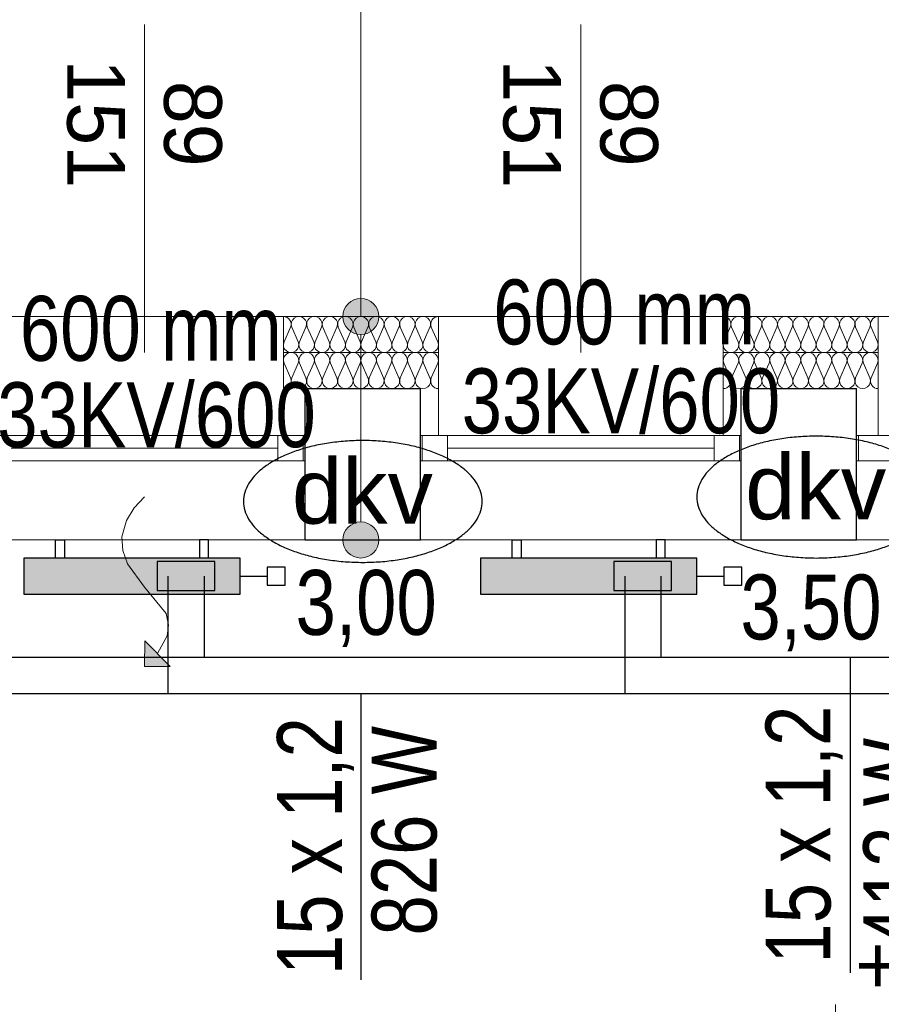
# Model space of a CAD drawing. Extents: x -440864 to -355682, y 13652 to 155872.
# Tile 35 of 179: x -424256 to -421866, y 35384 to 38116. Entities that reach past the tile are written whole.
import ezdxf
from ezdxf.lldxf.tags import DXFTag

# ---------------------------------------------------------------- set-up
doc = ezdxf.new("R2010")
doc.units = 0
doc.header["$MEASUREMENT"] = 0
for name, color, linetype in [('#podkład', 252, 'Continuous'), ('A-Okna', 252, 'Continuous'), ('Arch ocieplenie', 252, 'Continuous'), ('Arch opisy', 252, 'Continuous'), ('Inwent Izolacje', 252, 'Continuous'), ('INWENT RZĘDNE', 252, 'Continuous'), ('IS_Armatura_podłączeniowa_grz._dolnozas.', 7, 'SOLID'), ('IS_Armatura_Therm', 7, 'SOLID'), ('IS_Grafika', 7, 'SOLID'), ('IS_Grzejniki_Plan_rzut', 7, 'SOLID'), ('IS_Opisy_działek_Therm', 7, 'SOLID'), ('IS_Powrót', 5, 'DASH'), ('IS_Text_Armatury_Therm', 7, 'Continuous'), ('IS_Text_Odbiornikow_Therm', 7, 'Continuous'), ('IS_Zasilanie', 1, 'SOLID')]:
    doc.layers.add(name, color=color, linetype=linetype)
for name, color, linetype, lineweight in [('A-Okna_Nr_Pióra__9', 252, 'Continuous', 13), ('Arch ocieplenie_Nr_Pióra__9', 252, 'Continuous', 13), ('Arch opisy_Nr_Pióra__21', 252, 'Continuous', 9), ('Arch wykończenie_Nr_Pióra__3', 252, 'Continuous', 18), ('Inwent Izolacje_Nr_Pióra__2', 252, 'Continuous', 13), ('INWENT RZĘDNE_Nr_Pióra__21', 252, 'Continuous', 9), ('INWENT. OKNA_Nr_Pióra__21', 252, 'Continuous', 9), ('INWENT. OKNA_Nr_Pióra__5', 252, 'Continuous', 13), ('INWENT.ŚCIANY_Nr_Pióra__1', 252, 'Continuous', 25), ('INWENT.ŚCIANY_Nr_Pióra__2', 252, 'Continuous', 13), ('INWENT.ŚCIANY_Nr_Pióra__21', 252, 'Continuous', 9)]:
    doc.layers.add(name, color=color, linetype=linetype, lineweight=lineweight)
doc.styles.add('GENERATED_STYLE_2', font='txt')
doc.styles.add('GENERATED_STYLE_5', font='txt')
doc.styles.get("Standard").update_dxf_attribs({"font": 'arial.ttf', "width": 0.8, "bigfont": 'BIGFONT.SHX'})
tags = doc.linetypes.add('DASH', pattern=[15, 10, -5]).pattern_tags.tags
tags[6:7] = [DXFTag(74, 4), DXFTag(75, 0), DXFTag(340, '0'), DXFTag(46, 0.0), DXFTag(50, 0.0), DXFTag(44, 0.0), DXFTag(45, 0.0)]
tags[4:5] = [DXFTag(74, 4), DXFTag(75, 0), DXFTag(340, '0'), DXFTag(46, 0.0), DXFTag(50, 0.0), DXFTag(44, 0.0), DXFTag(45, 0.0)]
tags = doc.linetypes.add('SOLID', pattern=[10, 10, 0]).pattern_tags.tags
tags[6:7] = [DXFTag(74, 4), DXFTag(75, 0), DXFTag(340, '0'), DXFTag(46, 0.0), DXFTag(50, 0.0), DXFTag(44, 0.0), DXFTag(45, 0.0)]
tags[4:5] = [DXFTag(74, 4), DXFTag(75, 0), DXFTag(340, '0'), DXFTag(46, 0.0), DXFTag(50, 0.0), DXFTag(44, 0.0), DXFTag(45, 0.0)]

# ---------------------------------------------------------------- blocks, each defined once
blk = doc.blocks.new('Izolacja cieplna 14_26', base_point=(-423094.9, 37292.6))
at = {"layer": 'Arch ocieplenie_Nr_Pióra__9', "linetype": 'Continuous'}
for p, q in [((-423505.3, 37262.8), (-423523.1, 37222.4)), ((-423483.8, 37222.4), (-423501.6, 37262.8)), ((-423462.3, 37262.8), (-423480.1, 37222.4)), ((-423440.8, 37222.4), (-423458.6, 37262.8)), ((-423419.3, 37262.8), (-423437.1, 37222.4)), ((-423397.8, 37222.4), (-423415.6, 37262.8)), ((-423376.3, 37262.8), (-423394.1, 37222.4)), ((-423354.8, 37222.4), (-423372.6, 37262.8)), ((-423333.3, 37262.8), (-423351.1, 37222.4)), ((-423311.8, 37222.4), (-423329.6, 37262.8)), ((-423290.3, 37262.8), (-423308.1, 37222.4)), ((-423268.8, 37222.4), (-423286.6, 37262.8)), ((-423247.3, 37262.8), (-423265.1, 37222.4)), ((-423225.8, 37222.4), (-423243.6, 37262.8)), ((-423204.3, 37262.8), (-423222.1, 37222.4)), ((-423182.8, 37222.4), (-423200.6, 37262.8)), ((-423161.3, 37262.8), (-423179.1, 37222.4)), ((-423139.8, 37222.4), (-423157.6, 37262.8)), ((-423118.3, 37262.8), (-423136.1, 37222.4)), ((-423096.8, 37222.4), (-423114.6, 37262.8))]:
    blk.add_line(p, q, dxfattribs=at)
for centre, start_param, end_param in [((-423524.9, 37271.3), 2.7288, 4.712389), ((-423481.9, 37271.3), 2.7288, 6.695979), ((-423438.9, 37271.3), 2.7288, 6.695979), ((-423395.9, 37271.3), 2.7288, 6.695979), ((-423352.9, 37271.3), 2.7288, 6.695979), ((-423309.9, 37271.3), 2.7288, 6.695979), ((-423266.9, 37271.3), 2.7288, 6.695979), ((-423223.9, 37271.3), 2.7288, 6.695979), ((-423180.9, 37271.3), 2.7288, 6.695979), ((-423137.9, 37271.3), 2.7288, 6.695979), ((-423094.9, 37271.3), 4.712389, 6.695979), ((-423503.4, 37213.9), 5.870392, 9.837571), ((-423460.4, 37213.9), 5.870392, 9.837571), ((-423417.4, 37213.9), 5.870392, 9.837571), ((-423374.4, 37213.9), 5.870392, 9.837571), ((-423331.4, 37213.9), 5.870392, 9.837571), ((-423288.4, 37213.9), 5.870392, 9.837571), ((-423245.4, 37213.9), 5.870392, 9.837571), ((-423202.4, 37213.9), 5.870392, 9.837571), ((-423159.4, 37213.9), 5.870392, 9.837571), ((-423116.4, 37213.9), 5.870392, 9.837571)]:
    blk.add_ellipse(centre, major_axis=(-21.5, 0), ratio=0.9892, start_param=start_param, end_param=end_param, dxfattribs=at)
blk = doc.blocks.new('Izolacja cieplna 14_27', base_point=(-421874.9, 37292.6))
at = {"layer": 'Arch ocieplenie_Nr_Pióra__9', "linetype": 'Continuous'}
for p, q in [((-422285.3, 37262.8), (-422303.1, 37222.4)), ((-422263.8, 37222.4), (-422281.6, 37262.8)), ((-422242.3, 37262.8), (-422260.1, 37222.4)), ((-422220.8, 37222.4), (-422238.6, 37262.8)), ((-422199.3, 37262.8), (-422217.1, 37222.4)), ((-422177.8, 37222.4), (-422195.6, 37262.8)), ((-422156.3, 37262.8), (-422174.1, 37222.4)), ((-422134.8, 37222.4), (-422152.6, 37262.8)), ((-422113.3, 37262.8), (-422131.1, 37222.4)), ((-422091.8, 37222.4), (-422109.6, 37262.8)), ((-422070.3, 37262.8), (-422088.1, 37222.4)), ((-422048.8, 37222.4), (-422066.6, 37262.8)), ((-422027.3, 37262.8), (-422045.1, 37222.4)), ((-422005.8, 37222.4), (-422023.6, 37262.8)), ((-421984.3, 37262.8), (-422002.1, 37222.4)), ((-421962.8, 37222.4), (-421980.6, 37262.8)), ((-421941.3, 37262.8), (-421959.1, 37222.4)), ((-421919.8, 37222.4), (-421937.6, 37262.8)), ((-421898.3, 37262.8), (-421916.1, 37222.4)), ((-421876.8, 37222.4), (-421894.6, 37262.8))]:
    blk.add_line(p, q, dxfattribs=at)
for centre, start_param, end_param in [((-422304.9, 37271.3), 2.7288, 4.712389), ((-422261.9, 37271.3), 2.7288, 6.695979), ((-422218.9, 37271.3), 2.7288, 6.695979), ((-422175.9, 37271.3), 2.7288, 6.695979), ((-422132.9, 37271.3), 2.7288, 6.695979), ((-422089.9, 37271.3), 2.7288, 6.695979), ((-422046.9, 37271.3), 2.7288, 6.695979), ((-422003.9, 37271.3), 2.7288, 6.695979), ((-421960.9, 37271.3), 2.7288, 6.695979), ((-421917.9, 37271.3), 2.7288, 6.695979), ((-421874.9, 37271.3), 4.712389, 6.695979), ((-422283.4, 37213.9), 5.870392, 9.837571), ((-422240.4, 37213.9), 5.870392, 9.837571), ((-422197.4, 37213.9), 5.870392, 9.837571), ((-422154.4, 37213.9), 5.870392, 9.837571), ((-422111.4, 37213.9), 5.870392, 9.837571), ((-422068.4, 37213.9), 5.870392, 9.837571), ((-422025.4, 37213.9), 5.870392, 9.837571), ((-421982.4, 37213.9), 5.870392, 9.837571), ((-421939.4, 37213.9), 5.870392, 9.837571), ((-421896.4, 37213.9), 5.870392, 9.837571)]:
    blk.add_ellipse(centre, major_axis=(-21.5, 0), ratio=0.9892, start_param=start_param, end_param=end_param, dxfattribs=at)
blk = doc.blocks.new('Izolacja cieplna 14_278', base_point=(-423524.9, 37092.6))
at = {"layer": 'Inwent Izolacje_Nr_Pióra__2', "linetype": 'Continuous'}
for p, q in [((-423523.1, 37162.8), (-423505.3, 37122.4)), ((-423501.6, 37122.4), (-423483.8, 37162.8)), ((-423480.1, 37162.8), (-423462.3, 37122.4)), ((-423458.6, 37122.4), (-423440.8, 37162.8)), ((-423437.1, 37162.8), (-423419.3, 37122.4)), ((-423415.6, 37122.4), (-423397.8, 37162.8)), ((-423394.1, 37162.8), (-423376.3, 37122.4)), ((-423372.6, 37122.4), (-423354.8, 37162.8)), ((-423351.1, 37162.8), (-423333.3, 37122.4)), ((-423329.6, 37122.4), (-423311.8, 37162.8)), ((-423308.1, 37162.8), (-423290.3, 37122.4)), ((-423286.6, 37122.4), (-423268.8, 37162.8)), ((-423265.1, 37162.8), (-423247.3, 37122.4)), ((-423243.6, 37122.4), (-423225.8, 37162.8)), ((-423222.1, 37162.8), (-423204.3, 37122.4)), ((-423200.6, 37122.4), (-423182.8, 37162.8)), ((-423179.1, 37162.8), (-423161.3, 37122.4)), ((-423157.6, 37122.4), (-423139.8, 37162.8)), ((-423136.1, 37162.8), (-423118.3, 37122.4)), ((-423114.6, 37122.4), (-423096.8, 37162.8))]:
    blk.add_line(p, q, dxfattribs=at)
for centre, start_param, end_param in [((-423503.4, 37171.3), 5.870392, 9.837571), ((-423460.4, 37171.3), 5.870392, 9.837571), ((-423417.4, 37171.3), 5.870392, 9.837571), ((-423374.4, 37171.3), 5.870392, 9.837571), ((-423331.4, 37171.3), 5.870392, 9.837571), ((-423288.4, 37171.3), 5.870392, 9.837571), ((-423245.4, 37171.3), 5.870392, 9.837571), ((-423202.4, 37171.3), 5.870392, 9.837571), ((-423159.4, 37171.3), 5.870392, 9.837571), ((-423116.4, 37171.3), 5.870392, 9.837571), ((-423524.9, 37113.9), 4.712389, 6.695979), ((-423481.9, 37113.9), 2.7288, 6.695979), ((-423438.9, 37113.9), 2.7288, 6.695979), ((-423395.9, 37113.9), 2.7288, 6.695979), ((-423352.9, 37113.9), 2.7288, 6.695979), ((-423309.9, 37113.9), 2.7288, 6.695979), ((-423266.9, 37113.9), 2.7288, 6.695979), ((-423223.9, 37113.9), 2.7288, 6.695979), ((-423180.9, 37113.9), 2.7288, 6.695979), ((-423137.9, 37113.9), 2.7288, 6.695979), ((-423094.9, 37113.9), 2.7288, 4.712389)]:
    blk.add_ellipse(centre, major_axis=(21.5, 0), ratio=0.9892, start_param=start_param, end_param=end_param, dxfattribs=at)
blk = doc.blocks.new('Izolacja cieplna 14_279', base_point=(-422304.9, 37092.6))
at = {"layer": 'Inwent Izolacje_Nr_Pióra__2', "linetype": 'Continuous'}
for p, q in [((-422303.1, 37162.8), (-422285.3, 37122.4)), ((-422281.6, 37122.4), (-422263.8, 37162.8)), ((-422260.1, 37162.8), (-422242.3, 37122.4)), ((-422238.6, 37122.4), (-422220.8, 37162.8)), ((-422217.1, 37162.8), (-422199.3, 37122.4)), ((-422195.6, 37122.4), (-422177.8, 37162.8)), ((-422174.1, 37162.8), (-422156.3, 37122.4)), ((-422152.6, 37122.4), (-422134.8, 37162.8)), ((-422131.1, 37162.8), (-422113.3, 37122.4)), ((-422109.6, 37122.4), (-422091.8, 37162.8)), ((-422088.1, 37162.8), (-422070.3, 37122.4)), ((-422066.6, 37122.4), (-422048.8, 37162.8)), ((-422045.1, 37162.8), (-422027.3, 37122.4)), ((-422023.6, 37122.4), (-422005.8, 37162.8)), ((-422002.1, 37162.8), (-421984.3, 37122.4)), ((-421980.6, 37122.4), (-421962.8, 37162.8)), ((-421959.1, 37162.8), (-421941.3, 37122.4)), ((-421937.6, 37122.4), (-421919.8, 37162.8)), ((-421916.1, 37162.8), (-421898.3, 37122.4)), ((-421894.6, 37122.4), (-421876.8, 37162.8))]:
    blk.add_line(p, q, dxfattribs=at)
for centre, start_param, end_param in [((-422283.4, 37171.3), 5.870392, 9.837571), ((-422240.4, 37171.3), 5.870392, 9.837571), ((-422197.4, 37171.3), 5.870392, 9.837571), ((-422154.4, 37171.3), 5.870392, 9.837571), ((-422111.4, 37171.3), 5.870392, 9.837571), ((-422068.4, 37171.3), 5.870392, 9.837571), ((-422025.4, 37171.3), 5.870392, 9.837571), ((-421982.4, 37171.3), 5.870392, 9.837571), ((-421939.4, 37171.3), 5.870392, 9.837571), ((-421896.4, 37171.3), 5.870392, 9.837571), ((-422304.9, 37113.9), 4.712389, 6.695979), ((-422261.9, 37113.9), 2.7288, 6.695979), ((-422218.9, 37113.9), 2.7288, 6.695979), ((-422175.9, 37113.9), 2.7288, 6.695979), ((-422132.9, 37113.9), 2.7288, 6.695979), ((-422089.9, 37113.9), 2.7288, 6.695979), ((-422046.9, 37113.9), 2.7288, 6.695979), ((-422003.9, 37113.9), 2.7288, 6.695979), ((-421960.9, 37113.9), 2.7288, 6.695979), ((-421917.9, 37113.9), 2.7288, 6.695979), ((-421874.9, 37113.9), 2.7288, 4.712389)]:
    blk.add_ellipse(centre, major_axis=(21.5, 0), ratio=0.9892, start_param=start_param, end_param=end_param, dxfattribs=at)
blk = doc.blocks.new('Krzywa_11', base_point=(-423909.9, 36792.6))
at = {"layer": 'A-Okna_Nr_Pióra__9', "linetype": 'Continuous'}
blk.add_hatch(color=256, dxfattribs=at).paths.add_polyline_path([(-423909.9, 36322), (-423909.5, 36392.7), (-423839.2, 36321.6)], flags=0)
for p, q in [((-423909.9, 36322), (-423909.5, 36392.7)), ((-423909.5, 36392.7), (-423839.2, 36321.6)), ((-423909.9, 36322), (-423839.2, 36321.6))]:
    blk.add_line(p, q, dxfattribs=at)
at = {"layer": 'A-Okna_Nr_Pióra__9', "linetype": 'Continuous', "flags": 128}
blk.add_lwpolyline([(-423909.9, 36792.6), (-423939.1, 36761.5), (-423960.4, 36726.4), (-423972.6, 36681.7), (-423970, 36643), (-423957.1, 36606.5), (-423909.9, 36542), (-423850.3, 36468.7), (-423843.2, 36436.7), (-423847.2, 36406.9), (-423874.4, 36357.2)], dxfattribs=at)
blk = doc.blocks.new('Koty wysokościowe_7', base_point=(-421993.7, 35184))
at = {"layer": 'INWENT RZĘDNE_Nr_Pióra__21', "linetype": 'Continuous'}
for points in [[(-421993.7, 35184), (-421893.7, 35184), (-421901.3, 35222.2), (-421923, 35254.7), (-421955.4, 35276.4), (-421993.7, 35284)], [(-421993.7, 35184), (-422093.7, 35184), (-422086.1, 35145.7), (-422064.4, 35113.3), (-422031.9, 35091.6), (-421993.7, 35084)]]:
    blk.add_hatch(color=256, dxfattribs=at).paths.add_polyline_path(points, flags=0)
for p, q in [((-421993.7, 34984), (-421993.7, 35384)), ((-422193.7, 35184), (-421793.7, 35184))]:
    blk.add_line(p, q, dxfattribs=at)
blk.add_circle((-421993.7, 35184), 100, dxfattribs=at)
at = {"layer": 'INWENT RZĘDNE_Nr_Pióra__21', "insert": (-421938.4, 35384), "char_height": 160, "attachment_point": 7, "style": 'GENERATED_STYLE_2'}
blk.add_mtext('{+/-0,00}', dxfattribs=at)
blk = doc.blocks.new('Linia_64', base_point=(-423309.9, 36672.6))
at = {"layer": 'Arch opisy_Nr_Pióra__21', "linetype": 'Continuous'}
for points in [[(-423259.9, 37292.6), (-423263.8, 37311.7), (-423274.6, 37328), (-423290.8, 37338.8), (-423309.9, 37342.6), (-423329.1, 37338.8), (-423345.3, 37328), (-423356.1, 37311.7), (-423359.9, 37292.6), (-423356.1, 37273.5), (-423345.3, 37257.3), (-423329.1, 37246.4), (-423309.9, 37242.6), (-423290.8, 37246.4), (-423274.6, 37257.3), (-423263.8, 37273.5)], [(-423259.9, 36672.6), (-423263.8, 36691.7), (-423274.6, 36708), (-423290.8, 36718.8), (-423309.9, 36722.6), (-423329.1, 36718.8), (-423345.3, 36708), (-423356.1, 36691.7), (-423359.9, 36672.6), (-423356.1, 36653.5), (-423345.3, 36637.3), (-423329.1, 36626.4), (-423309.9, 36622.6), (-423290.8, 36626.4), (-423274.6, 36637.3), (-423263.8, 36653.5)]]:
    blk.add_hatch(color=256, dxfattribs=at).paths.add_polyline_path(points, flags=0)
blk.add_line((-423309.9, 36722.6), (-423309.9, 37242.6), dxfattribs=at)
for centre in [(-423309.9, 37292.6), (-423309.9, 36672.6)]:
    blk.add_circle(centre, 50, dxfattribs=at)
blk = doc.blocks.new('Linia_65', base_point=(-423309.9, 37292.6))
at = {"layer": 'Arch opisy_Nr_Pióra__21', "linetype": 'Continuous'}
blk.add_line((-423309.9, 37292.6), (-423309.9, 38902.4), dxfattribs=at)
blk.add_circle((-423309.9, 39202.4), 300, dxfattribs=at)
blk = doc.blocks.new('parter')
at = {"layer": 'Arch wykończenie_Nr_Pióra__3', "color": 252, "linetype": 'Continuous'}
for p, q in [((-423524.9, 37292.6), (-423524.9, 36962.6)), ((-423094.9, 37292.6), (-423524.9, 37292.6)), ((-423094.9, 37292.6), (-423094.9, 36962.6)), ((-422304.9, 37292.6), (-422304.9, 36962.6)), ((-421874.9, 37292.6), (-422304.9, 37292.6)), ((-421874.9, 37292.6), (-421874.9, 36962.6))]:
    blk.add_line(p, q, dxfattribs=at)
at = {"layer": 'INWENT. OKNA_Nr_Pióra__5', "color": 252, "linetype": 'Continuous'}
for p, q in [((-423909.9, 37192.6), (-423909.9, 38102.6)), ((-422699.9, 37192.6), (-422699.9, 38102.6)), ((-423464.9, 36962.6), (-424354.9, 36962.6)), ((-423539.9, 36892.6), (-423539.9, 36962.6)), ((-423469.9, 36892.6), (-423469.9, 36962.6)), ((-422254.9, 36962.6), (-423144.9, 36962.6)), ((-423139.9, 36892.6), (-423139.9, 36962.6)), ((-423069.9, 36892.6), (-423069.9, 36962.6)), ((-422329.9, 36892.6), (-422329.9, 36962.6)), ((-422259.9, 36892.6), (-422259.9, 36962.6)), ((-421044.9, 36962.6), (-421934.9, 36962.6)), ((-421929.9, 36892.6), (-421929.9, 36962.6)), ((-423539.9, 36927.6), (-424279.9, 36927.6)), ((-422329.9, 36927.6), (-423069.9, 36927.6)), ((-423464.9, 36892.6), (-424354.9, 36892.6)), ((-422254.9, 36892.6), (-423144.9, 36892.6)), ((-421044.9, 36892.6), (-421934.9, 36892.6))]:
    blk.add_line(p, q, dxfattribs=at)
at = {"layer": 'INWENT.ŚCIANY_Nr_Pióra__1', "color": 252, "linetype": 'Continuous'}
for p, q in [((-423464.9, 36672.6), (-423464.9, 37092.6)), ((-423464.9, 37092.6), (-423144.9, 37092.6)), ((-423144.9, 36672.6), (-423144.9, 37092.6)), ((-422254.9, 36672.6), (-422254.9, 37092.6)), ((-422254.9, 37092.6), (-421934.9, 37092.6)), ((-421934.9, 36672.6), (-421934.9, 37092.6)), ((-423464.9, 36672.6), (-423144.9, 36672.6)), ((-422254.9, 36672.6), (-421934.9, 36672.6))]:
    blk.add_line(p, q, dxfattribs=at)
at = {"layer": 'INWENT.ŚCIANY_Nr_Pióra__2', "color": 252, "linetype": 'Continuous'}
for p, q in [((-423524.9, 37192.6), (-423094.9, 37192.6)), ((-422304.9, 37192.6), (-421874.9, 37192.6))]:
    blk.add_line(p, q, dxfattribs=at)
at = {"layer": 'INWENT.ŚCIANY_Nr_Pióra__21', "color": 252, "linetype": 'Continuous'}
for p, q in [((-424294.9, 37292.6), (-423524.9, 37292.6)), ((-423094.9, 37292.6), (-422304.9, 37292.6)), ((-421874.9, 37292.6), (-421104.9, 37292.6)), ((-424354.9, 36672.6), (-423464.9, 36672.6)), ((-423144.9, 36672.6), (-422254.9, 36672.6)), ((-421934.9, 36672.6), (-421044.9, 36672.6))]:
    blk.add_line(p, q, dxfattribs=at)
at = {"layer": 'A-Okna', "color": 252, "linetype": 'Continuous', "lineweight": 13}
blk.add_blockref('Krzywa_11', (-423909.9, 36792.6), dxfattribs=at)
at = {"layer": 'Arch ocieplenie', "color": 252, "linetype": 'Continuous', "lineweight": 13}
for name, p in [('Izolacja cieplna 14_26', (-423094.9, 37292.6)), ('Izolacja cieplna 14_27', (-421874.9, 37292.6))]:
    blk.add_blockref(name, p, dxfattribs=at)
at = {"layer": 'Arch opisy', "color": 252, "linetype": 'Continuous'}
for name, p in [('Linia_65', (-423309.9, 37292.6)), ('Linia_64', (-423309.9, 36672.6))]:
    blk.add_blockref(name, p, dxfattribs=at)
at = {"layer": 'Inwent Izolacje', "color": 252, "linetype": 'Continuous', "lineweight": 13}
for name, p in [('Izolacja cieplna 14_278', (-423524.9, 37092.6)), ('Izolacja cieplna 14_279', (-422304.9, 37092.6))]:
    blk.add_blockref(name, p, dxfattribs=at)
at = {"layer": 'INWENT RZĘDNE', "color": 252}
blk.add_blockref('Koty wysokościowe_7', (-421993.7, 35184), dxfattribs=at)
at = {"layer": 'INWENT. OKNA_Nr_Pióra__21', "color": 252, "linetype": 'Continuous', "char_height": 160, "width": 709.227, "attachment_point": 2, "rotation": 270, "line_spacing_factor": 1.007581, "style": 'GENERATED_STYLE_5'}
for insert in [(-423695.8, 37827.6), (-422485.8, 37827.6)]:
    blk.add_mtext('{89\\P151}', dxfattribs=dict(at, insert=insert))

msp = doc.modelspace()

# ---------------------------------------------------------------- block references
at = {"layer": '#podkład', "color": 3, "lineweight": 50}
msp.add_blockref('parter', (0, 0), dxfattribs=at)

# ---------------------------------------------------------------- next in the draw order: hatches: boundary and pattern name
at = {"layer": 'IS_Grzejniki_Plan_rzut', "ltscale": 10}
for points in [[(-423645, 36622.6), (-424245, 36622.6), (-424245, 36522.6), (-423645, 36522.6)], [(-422378.1, 36622.6), (-422978.1, 36622.6), (-422978.1, 36522.6), (-422378.1, 36522.6)]]:
    msp.add_hatch(color=253, dxfattribs=at).paths.add_polyline_path(points)

# ---------------------------------------------------------------- next in the draw order: linework, layer by layer
at = {"layer": 'IS_Armatura_podłączeniowa_grz._dolnozas.', "ltscale": 10}
for p, q in [((-423715, 36612.6), (-423875, 36612.6)), ((-423875, 36612.6), (-423875, 36532.6)), ((-423715, 36532.6), (-423715, 36612.6)), ((-423715, 36612.6), (-423715, 36612.6)), ((-422448.1, 36612.6), (-422608.1, 36612.6)), ((-422608.1, 36612.6), (-422608.1, 36532.6)), ((-422448.1, 36532.6), (-422448.1, 36612.6)), ((-422448.1, 36612.6), (-422448.1, 36612.6)), ((-423875, 36532.6), (-423715, 36532.6)), ((-422608.1, 36532.6), (-422448.1, 36532.6))]:
    msp.add_line(p, q, dxfattribs=at)
at = {"layer": 'IS_Armatura_Therm', "lineweight": 30, "ltscale": 10}
for p, q in [((-423520, 36597.6), (-423570, 36597.6)), ((-423570, 36597.6), (-423570, 36547.6)), ((-423520, 36547.6), (-423520, 36597.6)), ((-422253.1, 36597.6), (-422303.1, 36597.6)), ((-422303.1, 36597.6), (-422303.1, 36547.6)), ((-422253.1, 36547.6), (-422253.1, 36597.6)), ((-423645, 36572.6), (-423570, 36572.6)), ((-422378.1, 36572.6), (-422303.1, 36572.6)), ((-423570, 36547.6), (-423520, 36547.6)), ((-422303.1, 36547.6), (-422253.1, 36547.6))]:
    msp.add_line(p, q, dxfattribs=at)
at = {"layer": 'IS_Grafika', "color": 7}
for points, knots in [([(-423304.4, 36948.5), (-423320.7, 36948.5), (-423352.7, 36947.3), (-423399.4, 36942), (-423443.3, 36933.6), (-423484, 36922.1), (-423520.9, 36908), (-423553.7, 36891.5), (-423581.8, 36872.7), (-423604.7, 36852), (-423621.9, 36829.4), (-423632.9, 36805.1), (-423635.4, 36787.9), (-423635.4, 36779.5)], [0, 0, 0, 0, 4.894746, 9.593459, 14.070318, 18.299405, 22.256676, 25.922722, 29.286934, 32.354005, 35.15393, 37.755543, 40.278576, 40.278576, 40.278576, 40.278576]), ([(-422973.4, 36779.5), (-422973.4, 36787.9), (-422975.9, 36805.1), (-422986.9, 36829.4), (-423004.1, 36852), (-423027, 36872.7), (-423055.1, 36891.5), (-423087.9, 36908), (-423124.8, 36922.1), (-423165.5, 36933.6), (-423209.5, 36942), (-423256.1, 36947.3), (-423288.1, 36948.5), (-423304.4, 36948.5)], [0, 0, 0, 0, 2.523033, 5.124646, 7.924571, 10.991642, 14.355854, 18.0219, 21.979171, 26.208258, 30.685117, 35.38383, 40.278576, 40.278576, 40.278576, 40.278576]), ([(-422047.1, 36960.6), (-422063.4, 36960.6), (-422095.4, 36959.4), (-422142.1, 36954.2), (-422186, 36945.7), (-422226.7, 36934.3), (-422263.6, 36920.2), (-422296.4, 36903.6), (-422324.5, 36884.9), (-422347.4, 36864.1), (-422364.6, 36841.5), (-422375.6, 36817.2), (-422378.1, 36800), (-422378.1, 36791.6)], [0, 0, 0, 0, 4.894746, 9.593459, 14.070318, 18.299405, 22.256676, 25.922722, 29.286934, 32.354005, 35.15393, 37.755543, 40.278576, 40.278576, 40.278576, 40.278576]), ([(-421716.1, 36791.6), (-421716.1, 36800), (-421718.6, 36817.2), (-421729.6, 36841.5), (-421746.8, 36864.1), (-421769.7, 36884.9), (-421797.8, 36903.6), (-421830.6, 36920.2), (-421867.5, 36934.3), (-421908.2, 36945.7), (-421952.1, 36954.2), (-421998.8, 36959.4), (-422030.8, 36960.6), (-422047.1, 36960.6)], [0, 0, 0, 0, 2.523033, 5.124646, 7.924571, 10.991642, 14.355854, 18.0219, 21.979171, 26.208258, 30.685117, 35.38383, 40.278576, 40.278576, 40.278576, 40.278576]), ([(-423635.4, 36779.5), (-423635.4, 36771.1), (-423632.9, 36753.9), (-423621.9, 36729.6), (-423604.7, 36707), (-423581.8, 36686.2), (-423553.7, 36667.5), (-423520.9, 36650.9), (-423484, 36636.8), (-423443.3, 36625.4), (-423399.4, 36616.9), (-423352.7, 36611.7), (-423320.7, 36610.5), (-423304.4, 36610.5)], [0, 0, 0, 0, 2.523033, 5.124646, 7.924571, 10.991642, 14.355854, 18.0219, 21.979171, 26.208258, 30.685117, 35.38383, 40.278576, 40.278576, 40.278576, 40.278576]), ([(-423304.4, 36610.5), (-423288.1, 36610.5), (-423256.1, 36611.7), (-423209.5, 36616.9), (-423165.5, 36625.4), (-423124.8, 36636.8), (-423087.9, 36650.9), (-423055.1, 36667.5), (-423027, 36686.2), (-423004.1, 36707), (-422986.9, 36729.6), (-422975.9, 36753.9), (-422973.4, 36771.1), (-422973.4, 36779.5)], [0, 0, 0, 0, 4.894746, 9.593459, 14.070318, 18.299405, 22.256676, 25.922722, 29.286934, 32.354005, 35.15393, 37.755543, 40.278576, 40.278576, 40.278576, 40.278576]), ([(-422378.1, 36791.6), (-422378.1, 36783.2), (-422375.6, 36766), (-422364.6, 36741.7), (-422347.4, 36719.1), (-422324.5, 36698.3), (-422296.4, 36679.6), (-422263.6, 36663.1), (-422226.7, 36649), (-422186, 36637.5), (-422142.1, 36629.1), (-422095.4, 36623.8), (-422063.4, 36622.6), (-422047.1, 36622.6)], [0, 0, 0, 0, 2.523033, 5.124646, 7.924571, 10.991642, 14.355854, 18.0219, 21.979171, 26.208258, 30.685117, 35.38383, 40.278576, 40.278576, 40.278576, 40.278576]), ([(-422047.1, 36622.6), (-422030.8, 36622.6), (-421998.8, 36623.8), (-421952.1, 36629.1), (-421908.2, 36637.5), (-421867.5, 36649), (-421830.6, 36663.1), (-421797.8, 36679.6), (-421769.7, 36698.3), (-421746.8, 36719.1), (-421729.6, 36741.7), (-421718.6, 36766), (-421716.1, 36783.2), (-421716.1, 36791.6)], [0, 0, 0, 0, 4.894746, 9.593459, 14.070318, 18.299405, 22.256676, 25.922722, 29.286934, 32.354005, 35.15393, 37.755543, 40.278576, 40.278576, 40.278576, 40.278576])]:
    msp.add_open_spline(points, degree=3, knots=knots, dxfattribs=at)
at = {"layer": 'IS_Grzejniki_Plan_rzut', "ltscale": 10}
for p, q in [((-424157.5, 36622.6), (-424157.5, 36672.6)), ((-424157.5, 36672.6), (-424132.5, 36672.6)), ((-424132.5, 36672.6), (-424132.5, 36622.6)), ((-423732.5, 36672.6), (-423757.5, 36672.6)), ((-423757.5, 36672.6), (-423757.5, 36622.6)), ((-423732.5, 36622.6), (-423732.5, 36672.6)), ((-422890.6, 36622.6), (-422890.6, 36672.6)), ((-422890.6, 36672.6), (-422865.6, 36672.6)), ((-422865.6, 36672.6), (-422865.6, 36622.6)), ((-422465.6, 36672.6), (-422490.6, 36672.6)), ((-422490.6, 36672.6), (-422490.6, 36622.6)), ((-422465.6, 36622.6), (-422465.6, 36672.6)), ((-423645, 36622.6), (-424245, 36622.6)), ((-424245, 36622.6), (-424245, 36522.6)), ((-423645, 36522.6), (-423645, 36622.6)), ((-423645, 36622.6), (-423645, 36622.6)), ((-422378.1, 36622.6), (-422978.1, 36622.6)), ((-422978.1, 36622.6), (-422978.1, 36522.6)), ((-422378.1, 36522.6), (-422378.1, 36622.6)), ((-422378.1, 36622.6), (-422378.1, 36622.6)), ((-424245, 36522.6), (-423645, 36522.6)), ((-422978.1, 36522.6), (-422378.1, 36522.6))]:
    msp.add_line(p, q, dxfattribs=at)
at = {"layer": 'IS_Opisy_działek_Therm', "ltscale": 10}
for p, q in [((-421952, 35472), (-421952, 36347)), ((-423310.4, 36247), (-423310.4, 35452))]:
    msp.add_line(p, q, dxfattribs=at)
at = {"layer": 'IS_Powrót', "lineweight": 30, "ltscale": 10}
for p, q in [((-423745, 36572.6), (-423745, 36347)), ((-422478.1, 36572.6), (-422478.1, 36347)), ((-426035, 36347), (-423745, 36347)), ((-423745, 36347), (-422478.1, 36347)), ((-422478.1, 36347), (-421285, 36347))]:
    msp.add_line(p, q, dxfattribs=at)
at = {"layer": 'IS_Zasilanie', "lineweight": 30, "ltscale": 10}
for p, q in [((-423845, 36572.6), (-423845, 36247)), ((-422578.1, 36572.6), (-422578.1, 36247)), ((-426135, 36247), (-423845, 36247)), ((-423845, 36247), (-422578.1, 36247)), ((-422578.1, 36247), (-421385, 36247))]:
    msp.add_line(p, q, dxfattribs=at)

# ---------------------------------------------------------------- next in the draw order: texts
at = {"layer": 'IS_Grafika', "color": 7, "lineweight": 40}
for p in [(-423501.4, 36717.9), (-422244.1, 36730)]:
    msp.add_text('dkv', height=180, dxfattribs=at).set_placement(p)
at = {"layer": 'IS_Opisy_działek_Therm', "color": 3, "lineweight": 50, "ltscale": 10, "char_height": 180, "rotation": 90}
for insert, attachment_point in [((-422048.4, 36882), 7), ((-421973.4, 36822), 7), ((-421973.4, 36822), 7), ((-421990.8, 36792), 1), ((-423339.2, 36127), 9), ((-423281.6, 36127), 3), ((-423264.2, 35672), 9), ((-423264.2, 35672), 9)]:
    msp.add_mtext('\\fArial|b0|i0;', dxfattribs=dict(at, insert=insert, attachment_point=attachment_point))
at = {"layer": 'IS_Opisy_działek_Therm', "ltscale": 10, "char_height": 180, "rotation": 90}
for s, insert, attachment_point in [('\\fArial|b0|i0;15 x 1,2', (-423328.9, 36181), 9), ('\\fArial|b0|i0;826 W', (-423280, 36156.5), 3), ('\\fArial|b0|i0;15 x 1,2', (-421973.9, 35497.2), 7), ('\\fArial|b0|i0;413 W', (-421916.3, 35542.2), 1)]:
    msp.add_mtext(s, dxfattribs=dict(at, insert=insert, attachment_point=attachment_point))
at = {"layer": 'IS_Text_Armatury_Therm', "linetype": 'SOLID', "ltscale": 10, "char_height": 180, "attachment_point": 9}
for s, insert in [('\\fArial|b0|i0;3,00  ', (-423099.6, 36375.8)), ('\\fArial|b0|i0;3,50  ', (-421865.7, 36363.3))]:
    msp.add_mtext(s, dxfattribs=dict(at, insert=insert))
at = {"layer": 'IS_Text_Odbiornikow_Therm', "linetype": 'SOLID', "ltscale": 10, "char_height": 180}
for s, insert, attachment_point in [('\\fArial|b0|i0;600 mm', (-422216.4, 37395.3), 3), ('\\fArial|b0|i0;600 mm', (-423529.4, 37349.8), 3), ('\\fArial|b0|i0;33KV/600', (-423030.3, 37148.6), 1), ('\\fArial|b0|i0;33KV/600', (-424318.6, 37110.1), 1)]:
    msp.add_mtext(s, dxfattribs=dict(at, insert=insert, attachment_point=attachment_point))

doc.saveas('drawing.dxf')
